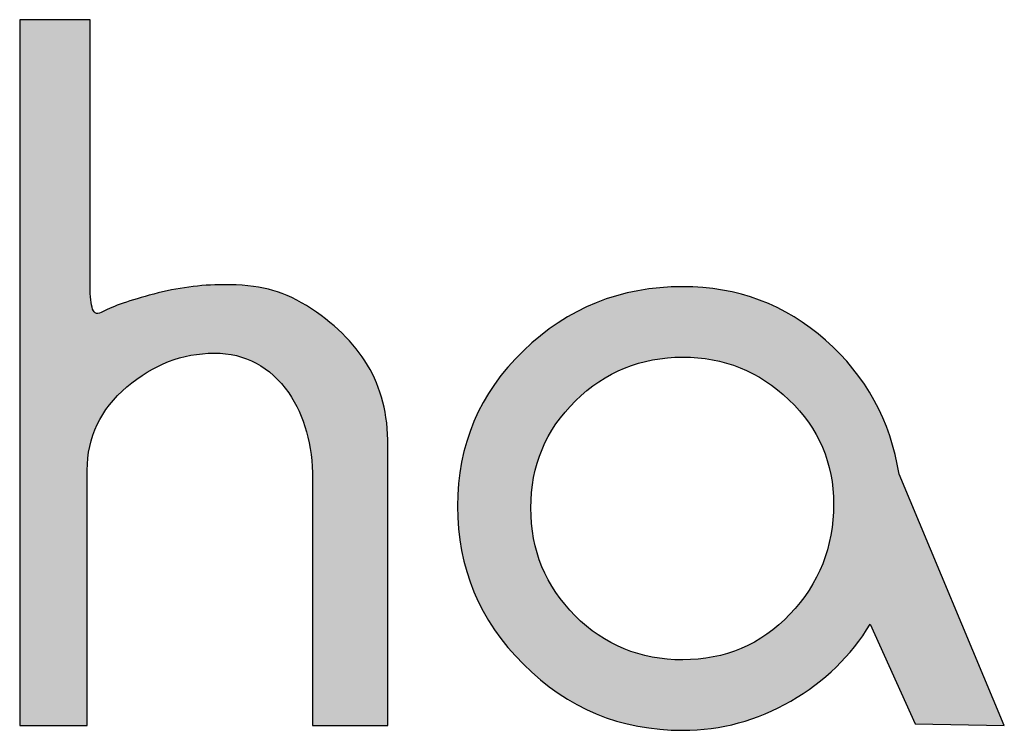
# Model space of a CAD drawing. Header units: millimetres. Extents: x -125 to 300, y 6 to 90.
# Tile 56 of 132: x 137.899 to 138.499, y 22.973 to 23.405. Entities that reach past the tile are written whole.
import ezdxf

# ---------------------------------------------------------------- set-up
doc = ezdxf.new("R2010")
doc.units = ezdxf.units.MM
doc.layers.get('0').update_dxf_attribs({"lineweight": 0})
doc.layers.add('Plano5', color=1, linetype='Continuous')

# ---------------------------------------------------------------- blocks, each defined once
blk = doc.blocks.new('JMULLER')
at = {"layer": 'Plano5', "linetype": 'Continuous', "lineweight": 0}
h = blk.add_hatch(color=7, dxfattribs=at)
h.dxf.hatch_style = 1
edge = h.paths.add_edge_path()
edge.add_spline(control_points=[(137.00946, -14.69596), (137.00946, -14.66807), (137.02062, -14.64463), (137.04294, -14.62566), (137.04294, -14.62566), (137.06526, -14.6067), (137.08982, -14.59721), (137.11661, -14.59721)], knot_values=[0.904762, 0.904762, 0.904762, 0.904762, 0.952381, 0.952381, 0.952381, 0.952481, 1, 1, 1, 1], degree=3, periodic=0)
edge.add_spline(control_points=[(137.11661, -14.59721), (137.11661, -14.59721), (137.11661, -14.59721), (137.11661, -14.59721), (137.11661, -14.59721), (137.14284, -14.59721), (137.16376, -14.60837), (137.17939, -14.63069)], knot_values=[0.857143, 0.857143, 0.857143, 0.857143, 0.880953, 0.880953, 0.880953, 0.881053, 0.904762, 0.904762, 0.904762, 0.904762], degree=3, periodic=0)
edge.add_spline(control_points=[(137.17939, -14.63069), (137.17939, -14.63069), (137.17939, -14.63069), (137.17939, -14.63069), (137.17939, -14.63069), (137.19278, -14.65021), (137.19948, -14.67448), (137.19948, -14.70348)], knot_values=[0.809524, 0.809524, 0.809524, 0.809524, 0.833334, 0.833334, 0.833334, 0.833434, 0.857143, 0.857143, 0.857143, 0.857143], degree=3, periodic=0)
edge.add_spline(control_points=[(137.19948, -14.70348), (137.19948, -14.70349), (137.19948, -14.70349), (137.19948, -14.70349), (137.19948, -14.70349), (137.19948, -14.70349), (137.19948, -14.91103), (137.19948, -14.91103), (137.19948, -14.91103), (137.19948, -14.91103), (137.19948, -14.91103), (137.19948, -14.91103)], knot_values=[0.761904, 0.761904, 0.761904, 0.761904, 0.785715, 0.785715, 0.785715, 0.785815, 0.785915, 0.786015, 0.786115, 0.786215, 0.809524, 0.809524, 0.809524, 0.809524], degree=3, periodic=0)
edge.add_spline(control_points=[(137.19948, -14.91103), (137.19948, -14.91103), (137.2631, -14.91103), (137.2631, -14.91103), (137.2631, -14.91103), (137.2631, -14.91103), (137.2631, -14.91103), (137.2631, -14.91103)], knot_values=[0.714285, 0.714285, 0.714285, 0.714285, 0.738095, 0.738095, 0.738095, 0.738195, 0.761904, 0.761904, 0.761904, 0.761904], degree=3, periodic=0)
edge.add_spline(control_points=[(137.2631, -14.91103), (137.2631, -14.91102), (137.2631, -14.67504), (137.2631, -14.67504)], knot_values=[0.666667, 0.666667, 0.666667, 0.666667, 0.714285, 0.714285, 0.714285, 0.714285], degree=3, periodic=0)
edge.add_spline(control_points=[(137.2631, -14.67504), (137.2631, -14.67504), (137.2631, -14.67504), (137.2631, -14.67504), (137.2631, -14.67504), (137.2631, -14.64882), (137.25738, -14.62622), (137.24594, -14.60725)], knot_values=[0.619048, 0.619048, 0.619048, 0.619048, 0.642858, 0.642858, 0.642858, 0.642958, 0.666667, 0.666667, 0.666667, 0.666667], degree=3, periodic=0)
edge.add_spline(control_points=[(137.24594, -14.60725), (137.24594, -14.60725), (137.24594, -14.60725), (137.24594, -14.60725), (137.24594, -14.60725), (137.23449, -14.58828), (137.21734, -14.57155), (137.19445, -14.55704)], knot_values=[0.571429, 0.571429, 0.571429, 0.571429, 0.595239, 0.595239, 0.595239, 0.595339, 0.619048, 0.619048, 0.619048, 0.619048], degree=3, periodic=0)
edge.add_spline(control_points=[(137.19445, -14.55704), (137.19445, -14.55704), (137.19445, -14.55704), (137.19445, -14.55704), (137.19445, -14.55704), (137.19166, -14.55536), (137.1889, -14.55382), (137.18617, -14.55241)], knot_values=[0.559524, 0.559524, 0.559524, 0.559524, 0.565477, 0.565477, 0.565477, 0.565577, 0.571429, 0.571429, 0.571429, 0.571429], degree=3, periodic=0)
edge.add_spline(control_points=[(137.18617, -14.55241), (137.18069, -14.54958), (137.17532, -14.54728), (137.17006, -14.5455)], knot_values=[0.535715, 0.535715, 0.535715, 0.535715, 0.559524, 0.559524, 0.559524, 0.559524], degree=3, periodic=0)
edge.add_spline(control_points=[(137.17006, -14.5455), (137.16742, -14.54461), (137.16481, -14.54385), (137.16223, -14.54323), (137.16223, -14.54323), (137.15965, -14.5426), (137.15692, -14.54205), (137.15404, -14.54158)], knot_values=[0.511905, 0.511905, 0.511905, 0.511905, 0.52381, 0.52381, 0.52381, 0.52391, 0.535715, 0.535715, 0.535715, 0.535715], degree=3, periodic=0)
edge.add_spline(control_points=[(137.15404, -14.54158), (137.14829, -14.54064), (137.14194, -14.54001), (137.135, -14.5397)], knot_values=[0.488095, 0.488095, 0.488095, 0.488095, 0.511905, 0.511905, 0.511905, 0.511905], degree=3, periodic=0)
edge.add_spline(control_points=[(137.135, -14.5397), (137.13153, -14.53954), (137.12791, -14.53947), (137.12414, -14.53947), (137.12414, -14.53947), (137.1194, -14.53947), (137.11462, -14.53963), (137.10981, -14.53996)], knot_values=[0.464285, 0.464285, 0.464285, 0.464285, 0.47619, 0.47619, 0.47619, 0.47629, 0.488095, 0.488095, 0.488095, 0.488095], degree=3, periodic=0)
edge.add_spline(control_points=[(137.10981, -14.53996), (137.10018, -14.54063), (137.09041, -14.54195), (137.08051, -14.54394)], knot_values=[0.440476, 0.440476, 0.440476, 0.440476, 0.464285, 0.464285, 0.464285, 0.464285], degree=3, periodic=0)
edge.add_spline(control_points=[(137.08051, -14.54394), (137.07555, -14.54493), (137.07056, -14.54609), (137.06554, -14.54742), (137.06554, -14.54742), (137.04545, -14.55272), (137.03122, -14.5576), (137.02285, -14.56206)], knot_values=[0.380953, 0.380953, 0.380953, 0.380953, 0.392858, 0.392858, 0.392858, 0.392958, 0.440476, 0.440476, 0.440476, 0.440476], degree=3, periodic=0)
edge.add_spline(control_points=[(137.02285, -14.56206), (137.02285, -14.56206), (137.02285, -14.56206), (137.02285, -14.56206), (137.02285, -14.56206), (137.01839, -14.56485), (137.01546, -14.56416), (137.01406, -14.55997)], knot_values=[0.333334, 0.333334, 0.333334, 0.333334, 0.357144, 0.357144, 0.357144, 0.357244, 0.380953, 0.380953, 0.380953, 0.380953], degree=3, periodic=0)
edge.add_spline(control_points=[(137.01357, -14.5583), (137.01327, -14.55712), (137.01301, -14.55582), (137.01279, -14.55438)], knot_values=[0.315476, 0.315476, 0.315476, 0.315476, 0.327381, 0.327381, 0.327381, 0.327381], degree=3, periodic=0)
edge.add_spline(control_points=[(137.01279, -14.55438), (137.01246, -14.55222), (137.01223, -14.54977), (137.0121, -14.54702)], knot_values=[0.297619, 0.297619, 0.297619, 0.297619, 0.315476, 0.315476, 0.315476, 0.315476], degree=3, periodic=0)
edge.add_spline(control_points=[(137.0121, -14.54702), (137.01201, -14.54519), (137.01197, -14.54323), (137.01197, -14.54114), (137.01197, -14.54114), (137.01197, -14.53891), (137.01197, -14.53633), (137.01197, -14.5334)], knot_values=[0.261905, 0.261905, 0.261905, 0.261905, 0.27381, 0.27381, 0.27381, 0.27391, 0.297619, 0.297619, 0.297619, 0.297619], degree=3, periodic=0)
edge.add_spline(control_points=[(137.01197, -14.5334), (137.01197, -14.53047), (137.01197, -14.52719), (137.01197, -14.52357), (137.01197, -14.52357), (137.01197, -14.52357), (137.01197, -14.31603), (137.01197, -14.31603), (137.01197, -14.31603), (137.01197, -14.31603), (137.01197, -14.31603), (137.01197, -14.31603)], knot_values=[0.190476, 0.190476, 0.190476, 0.190476, 0.214285, 0.214285, 0.214285, 0.214385, 0.238095, 0.238095, 0.238095, 0.238195, 0.261905, 0.261905, 0.261905, 0.261905], degree=3, periodic=0)
edge.add_spline(control_points=[(137.01197, -14.31603), (137.01197, -14.31603), (136.95253, -14.31603), (136.95253, -14.31603), (136.95253, -14.31603)], knot_values=[0.142857, 0.142857, 0.142857, 0.142857, 0.166666, 0.190476, 0.190476, 0.190476, 0.190476], degree=3, periodic=0)
edge.add_spline(control_points=[(136.95253, -14.31603), (136.95253, -14.31603), (136.95253, -14.91101), (136.95253, -14.91103)], knot_values=[0.095239, 0.095239, 0.095239, 0.095239, 0.142857, 0.142857, 0.142857, 0.142857], degree=3, periodic=0)
edge.add_spline(control_points=[(136.95253, -14.91103), (136.95253, -14.91103), (136.95253, -14.91103), (136.95253, -14.91103), (136.95253, -14.91103), (136.95253, -14.91103), (137.00946, -14.91103), (137.00946, -14.91103), (137.00946, -14.91103), (137.00946, -14.91103), (137.00946, -14.91103), (137.00946, -14.91103)], knot_values=[0.047619, 0.047619, 0.047619, 0.047619, 0.071429, 0.071429, 0.071429, 0.071529, 0.071629, 0.071729, 0.071829, 0.071929, 0.095239, 0.095239, 0.095239, 0.095239], degree=3, periodic=0)
edge.add_spline(control_points=[(137.00946, -14.91103), (137.00946, -14.91102), (137.00946, -14.69596), (137.00946, -14.69596)], knot_values=[0, 0, 0, 0, 0.047619, 0.047619, 0.047619, 0.047619], degree=3, periodic=0)
h = blk.add_hatch(color=7, dxfattribs=at)
h.dxf.hatch_style = 1
edge = h.paths.add_edge_path()
edge.add_spline(control_points=[(137.37736, -14.59511), (137.37736, -14.59512), (137.37736, -14.59512), (137.37736, -14.59512), (137.37736, -14.59512), (137.34025, -14.6311), (137.32169, -14.67475), (137.32169, -14.72608)], knot_values=[0.636365, 0.636365, 0.636365, 0.636365, 0.68182, 0.68182, 0.68182, 0.68192, 0.727274, 0.727274, 0.727274, 0.727274], degree=3, periodic=0)
edge.add_spline(control_points=[(137.32169, -14.72608), (137.32169, -14.72608), (137.32169, -14.72609), (137.32169, -14.72609), (137.32169, -14.72609), (137.32169, -14.77797), (137.34025, -14.82246), (137.37736, -14.85956)], knot_values=[0.545455, 0.545455, 0.545455, 0.545455, 0.59091, 0.59091, 0.59091, 0.59101, 0.636365, 0.636365, 0.636365, 0.636365], degree=3, periodic=0)
edge.add_spline(control_points=[(137.37736, -14.85956), (137.37736, -14.85957), (137.37736, -14.85957), (137.37736, -14.85957), (137.37736, -14.85957), (137.41447, -14.89667), (137.45926, -14.91522), (137.51171, -14.91522)], knot_values=[0.454546, 0.454546, 0.454546, 0.454546, 0.500001, 0.500001, 0.500001, 0.500101, 0.545455, 0.545455, 0.545455, 0.545455], degree=3, periodic=0)
edge.add_spline(control_points=[(137.51171, -14.91522), (137.51171, -14.91522), (137.51171, -14.91522), (137.51171, -14.91522), (137.51171, -14.91522), (137.54408, -14.91522), (137.5745, -14.90699), (137.60296, -14.89053)], knot_values=[0.363637, 0.363637, 0.363637, 0.363637, 0.409092, 0.409092, 0.409092, 0.409192, 0.454546, 0.454546, 0.454546, 0.454546], degree=3, periodic=0)
edge.add_spline(control_points=[(137.60296, -14.89053), (137.60296, -14.89053), (137.60296, -14.89053), (137.60296, -14.89053), (137.60296, -14.89053), (137.63142, -14.87407), (137.65374, -14.85245), (137.66993, -14.82567)], knot_values=[0.272728, 0.272728, 0.272728, 0.272728, 0.318183, 0.318183, 0.318183, 0.318283, 0.363637, 0.363637, 0.363637, 0.363637], degree=3, periodic=0)
edge.add_spline(control_points=[(137.66993, -14.82567), (137.66993, -14.82567), (137.66993, -14.82567), (137.66993, -14.82567), (137.66993, -14.82567), (137.66993, -14.82567), (137.70774, -14.90963), (137.70774, -14.90964)], knot_values=[0.181819, 0.181819, 0.181819, 0.181819, 0.227274, 0.227274, 0.227274, 0.227374, 0.272728, 0.272728, 0.272728, 0.272728], degree=3, periodic=0)
edge.add_spline(control_points=[(137.70774, -14.90964), (137.70774, -14.90964), (137.78293, -14.91103), (137.78293, -14.91103)], knot_values=[0.09091, 0.09091, 0.09091, 0.09091, 0.181817, 0.181817, 0.181817, 0.181817], degree=3, periodic=0)
edge.add_spline(control_points=[(137.78293, -14.91103), (137.78293, -14.91102), (137.69421, -14.69931), (137.69421, -14.69931)], knot_values=[0, 0, 0, 0, 0.090908, 0.090908, 0.090908, 0.090908], degree=3, periodic=0)
edge.add_spline(control_points=[(137.69421, -14.69931), (137.68694, -14.65412), (137.6663, -14.61646), (137.63226, -14.58633), (137.63226, -14.58633), (137.59822, -14.55621), (137.55804, -14.54114), (137.51171, -14.54114)], knot_values=[0.818183, 0.818183, 0.818183, 0.818183, 0.909092, 0.909092, 0.909092, 0.909192, 1, 1, 1, 1], degree=3, periodic=0)
edge.add_spline(control_points=[(137.51171, -14.54114), (137.51171, -14.54114), (137.51171, -14.54114), (137.51171, -14.54114), (137.51171, -14.54114), (137.45926, -14.54114), (137.41447, -14.55913), (137.37736, -14.59511)], knot_values=[0.727274, 0.727274, 0.727274, 0.727274, 0.772729, 0.772729, 0.772729, 0.772829, 0.818183, 0.818183, 0.818183, 0.818183], degree=3, periodic=0)
edge = h.paths.add_edge_path(flags=16)
edge.add_spline(control_points=[(137.38363, -14.72776), (137.38363, -14.72776), (137.38363, -14.72776), (137.38363, -14.72776), (137.38363, -14.72776), (137.38363, -14.69206), (137.3962, -14.66193), (137.42131, -14.63738)], knot_values=[0.125001, 0.125001, 0.125001, 0.125001, 0.187502, 0.187502, 0.187502, 0.187602, 0.250001, 0.250001, 0.250001, 0.250001], degree=3, periodic=0)
edge.add_spline(control_points=[(137.42131, -14.63738), (137.42131, -14.63738), (137.42131, -14.63738), (137.42131, -14.63738), (137.42131, -14.63738), (137.44642, -14.61283), (137.47655, -14.60056), (137.51171, -14.60056)], knot_values=[0, 0, 0, 0, 0.062501, 0.062501, 0.062501, 0.062601, 0.125001, 0.125001, 0.125001, 0.125001], degree=3, periodic=0)
edge.add_spline(control_points=[(137.51171, -14.60056), (137.54631, -14.60056), (137.57617, -14.61255), (137.60129, -14.63654), (137.60129, -14.63654), (137.6264, -14.66053), (137.63895, -14.68982), (137.63895, -14.7244)], knot_values=[0.750001, 0.750001, 0.750001, 0.750001, 0.875001, 0.875001, 0.875001, 0.875101, 1, 1, 1, 1], degree=3, periodic=0)
edge.add_spline(control_points=[(137.63895, -14.7244), (137.63895, -14.72441), (137.63895, -14.72441), (137.63895, -14.72441), (137.63895, -14.72441), (137.63895, -14.76068), (137.62668, -14.79164), (137.60212, -14.8173)], knot_values=[0.625001, 0.625001, 0.625001, 0.625001, 0.687502, 0.687502, 0.687502, 0.687602, 0.750001, 0.750001, 0.750001, 0.750001], degree=3, periodic=0)
edge.add_spline(control_points=[(137.60212, -14.8173), (137.60212, -14.81731), (137.60212, -14.81731), (137.60212, -14.81731), (137.60212, -14.81731), (137.57756, -14.84297), (137.54743, -14.8558), (137.51171, -14.8558)], knot_values=[0.500001, 0.500001, 0.500001, 0.500001, 0.562502, 0.562502, 0.562502, 0.562602, 0.625001, 0.625001, 0.625001, 0.625001], degree=3, periodic=0)
edge.add_spline(control_points=[(137.51171, -14.8558), (137.51171, -14.8558), (137.51171, -14.8558), (137.51171, -14.8558), (137.51171, -14.8558), (137.476, -14.8558), (137.44572, -14.84339), (137.42089, -14.81856)], knot_values=[0.375001, 0.375001, 0.375001, 0.375001, 0.437502, 0.437502, 0.437502, 0.437602, 0.500001, 0.500001, 0.500001, 0.500001], degree=3, periodic=0)
edge.add_spline(control_points=[(137.42089, -14.81856), (137.42089, -14.81856), (137.42089, -14.81856), (137.42089, -14.81856), (137.42089, -14.81856), (137.39606, -14.79373), (137.38363, -14.76347), (137.38363, -14.72776)], knot_values=[0.250001, 0.250001, 0.250001, 0.250001, 0.312502, 0.312502, 0.312502, 0.312602, 0.375001, 0.375001, 0.375001, 0.375001], degree=3, periodic=0)
at = {"layer": 'Plano5', "color": 7}
for points, knots in [([(137.00946, -14.69596), (137.00946, -14.69596), (137.00946, -14.91103), (137.00946, -14.91103), (137.00946, -14.91103), (137.00946, -14.91103), (136.95253, -14.91103), (136.95253, -14.91103), (136.95253, -14.91103), (136.95253, -14.91103), (136.95253, -14.31603), (136.95253, -14.31603), (136.95253, -14.31603), (136.95253, -14.31603), (137.01197, -14.31603), (137.01197, -14.31603), (137.01197, -14.31603), (137.01197, -14.31603), (137.01197, -14.52357), (137.01197, -14.52357), (137.01197, -14.52357), (137.01197, -14.53082), (137.01197, -14.53668), (137.01197, -14.54114), (137.01197, -14.54114), (137.01197, -14.54951), (137.01267, -14.55579), (137.01406, -14.55997), (137.01406, -14.55997), (137.01546, -14.56416), (137.01839, -14.56485), (137.02285, -14.56206), (137.02285, -14.56206), (137.03122, -14.5576), (137.04545, -14.55272), (137.06554, -14.54742), (137.06554, -14.54742), (137.08563, -14.54212), (137.10517, -14.53947), (137.12414, -14.53947), (137.12414, -14.53947), (137.13921, -14.53947), (137.1519, -14.54072), (137.16223, -14.54323), (137.16223, -14.54323), (137.17256, -14.54574), (137.1833, -14.55035), (137.19445, -14.55704), (137.19445, -14.55704), (137.21734, -14.57155), (137.23449, -14.58828), (137.24594, -14.60725), (137.24594, -14.60725), (137.25738, -14.62622), (137.2631, -14.64882), (137.2631, -14.67504), (137.2631, -14.67504), (137.2631, -14.67504), (137.2631, -14.91103), (137.2631, -14.91103), (137.2631, -14.91103), (137.2631, -14.91103), (137.19948, -14.91103), (137.19948, -14.91103), (137.19948, -14.91103), (137.19948, -14.91103), (137.19948, -14.70349), (137.19948, -14.70349), (137.19948, -14.70349), (137.19948, -14.67448), (137.19278, -14.65021), (137.17939, -14.63069), (137.17939, -14.63069), (137.16376, -14.60837), (137.14284, -14.59721), (137.11661, -14.59721), (137.11661, -14.59721), (137.08982, -14.59721), (137.06526, -14.6067), (137.04294, -14.62566), (137.04294, -14.62566), (137.02062, -14.64463), (137.00946, -14.66807), (137.00946, -14.69596)], [0, 0, 0, 0, 0.047619, 0.047619, 0.047619, 0.047619, 0.095238, 0.095238, 0.095238, 0.095238, 0.142857, 0.142857, 0.142857, 0.142857, 0.190476, 0.190476, 0.190476, 0.190476, 0.238095, 0.238095, 0.238095, 0.238095, 0.285714, 0.285714, 0.285714, 0.285714, 0.333333, 0.333333, 0.333333, 0.333333, 0.380952, 0.380952, 0.380952, 0.380952, 0.428571, 0.428571, 0.428571, 0.428571, 0.47619, 0.47619, 0.47619, 0.47619, 0.52381, 0.52381, 0.52381, 0.52381, 0.571429, 0.571429, 0.571429, 0.571429, 0.619048, 0.619048, 0.619048, 0.619048, 0.666667, 0.666667, 0.666667, 0.666667, 0.714286, 0.714286, 0.714286, 0.714286, 0.761905, 0.761905, 0.761905, 0.761905, 0.809524, 0.809524, 0.809524, 0.809524, 0.857143, 0.857143, 0.857143, 0.857143, 0.904762, 0.904762, 0.904762, 0.904762, 0.952381, 0.952381, 0.952381, 0.952381, 1, 1, 1, 1]), ([(137.69421, -14.69931), (137.69421, -14.69931), (137.78293, -14.91103), (137.78293, -14.91103), (137.78293, -14.91103), (137.78293, -14.91103), (137.70774, -14.90964), (137.70774, -14.90964), (137.70774, -14.90964), (137.70774, -14.90964), (137.66993, -14.82567), (137.66993, -14.82567), (137.66993, -14.82567), (137.65374, -14.85245), (137.63142, -14.87407), (137.60296, -14.89053), (137.60296, -14.89053), (137.5745, -14.90699), (137.54408, -14.91522), (137.51171, -14.91522), (137.51171, -14.91522), (137.45926, -14.91522), (137.41447, -14.89667), (137.37736, -14.85957), (137.37736, -14.85957), (137.34025, -14.82247), (137.32169, -14.77797), (137.32169, -14.72609), (137.32169, -14.72609), (137.32169, -14.67476), (137.34025, -14.6311), (137.37736, -14.59512), (137.37736, -14.59512), (137.41447, -14.55913), (137.45926, -14.54114), (137.51171, -14.54114), (137.51171, -14.54114), (137.55804, -14.54114), (137.59822, -14.55621), (137.63226, -14.58633), (137.63226, -14.58633), (137.6663, -14.61646), (137.68694, -14.65412), (137.69421, -14.69931)], [0, 0, 0, 0, 0.090909, 0.090909, 0.090909, 0.090909, 0.181818, 0.181818, 0.181818, 0.181818, 0.272727, 0.272727, 0.272727, 0.272727, 0.363636, 0.363636, 0.363636, 0.363636, 0.454545, 0.454545, 0.454545, 0.454545, 0.545455, 0.545455, 0.545455, 0.545455, 0.636364, 0.636364, 0.636364, 0.636364, 0.727273, 0.727273, 0.727273, 0.727273, 0.818182, 0.818182, 0.818182, 0.818182, 0.909091, 0.909091, 0.909091, 0.909091, 1, 1, 1, 1]), ([(137.51171, -14.60056), (137.47655, -14.60056), (137.44642, -14.61283), (137.42131, -14.63738), (137.42131, -14.63738), (137.3962, -14.66193), (137.38363, -14.69206), (137.38363, -14.72776), (137.38363, -14.72776), (137.38363, -14.76347), (137.39606, -14.79373), (137.42089, -14.81856), (137.42089, -14.81856), (137.44572, -14.84339), (137.476, -14.8558), (137.51171, -14.8558), (137.51171, -14.8558), (137.54743, -14.8558), (137.57756, -14.84297), (137.60212, -14.81731), (137.60212, -14.81731), (137.62668, -14.79164), (137.63895, -14.76068), (137.63895, -14.72441), (137.63895, -14.72441), (137.63895, -14.68982), (137.6264, -14.66053), (137.60129, -14.63654), (137.60129, -14.63654), (137.57617, -14.61255), (137.54631, -14.60056), (137.51171, -14.60056)], [0, 0, 0, 0, 0.125, 0.125, 0.125, 0.125, 0.25, 0.25, 0.25, 0.25, 0.375, 0.375, 0.375, 0.375, 0.5, 0.5, 0.5, 0.5, 0.625, 0.625, 0.625, 0.625, 0.75, 0.75, 0.75, 0.75, 0.875, 0.875, 0.875, 0.875, 1, 1, 1, 1])]:
    blk.add_open_spline(points, degree=3, knots=knots, dxfattribs=at)

msp = doc.modelspace()

# ---------------------------------------------------------------- block references
at = {"color": 0, "xscale": 0.7218114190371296, "yscale": 0.7218114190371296, "zscale": 0.7218114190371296}
msp.add_blockref('JMULLER', (39.04536, 33.73873), dxfattribs=at)
msp.add_blockref('JMULLER', (39.04536, 33.73873), dxfattribs=at)

doc.saveas('drawing.dxf')
